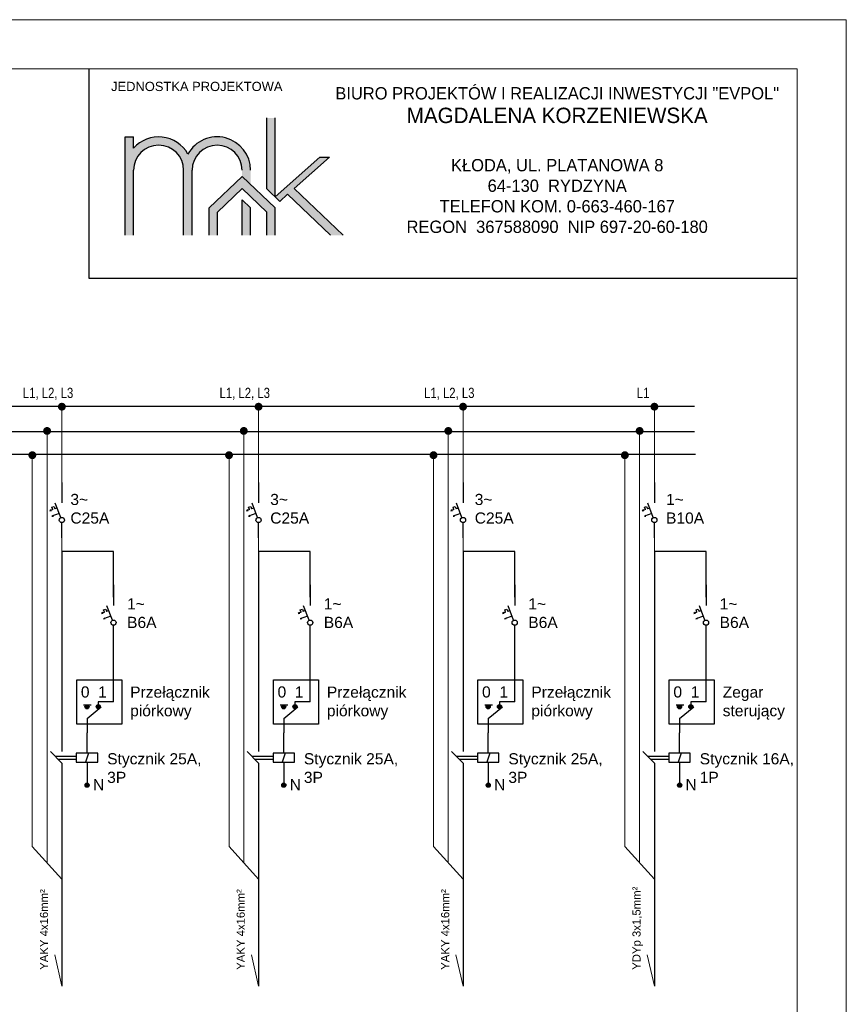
# Model space of a CAD drawing. Header units: millimetres. Extents: x 76855 to 99678, y -15103 to -11972.
# Tile 21 of 28: x 84103 to 85445, y -13571 to -11972. Entities that reach past the tile are written whole.
import ezdxf

# ---------------------------------------------------------------- set-up
doc = ezdxf.new("R2010")
doc.units = ezdxf.units.MM
doc.header["$LTSCALE"] = 100
doc.header["$MEASUREMENT"] = 0
doc.layers.add('! OPISY', color=4, linetype='Continuous')
doc.layers.add('Warstwa4', color=4, linetype='Continuous')
doc.layers.add('_To_TABEL_RYSUNK', color=7, linetype='Continuous', lineweight=25)
doc.layers.add('Wentyl', color=4, linetype='Continuous', lineweight=18)
doc.styles.add('8', font='txt.shx', dxfattribs={"height": 20})
doc.styles.add('CDMSTYLE', font='CDMSIMPL', dxfattribs={"width": 0.8, "bigfont": 'CDMBIGPL'})
doc.styles.add('styl3', font='txt.shx', dxfattribs={"height": 100})

# ---------------------------------------------------------------- blocks, each defined once
blk = doc.blocks.new('WI')
for p, q in [((43645, -14271), (43645, -14475)), ((43659, -14537), (43731, -14727)), ((43680, -14590), (43777, -14554)), ((43777, -14554), (43756, -14558)), ((43759, -14565), (43777, -14554)), ((43764, -14642), (43804, -14627)), ((43804, -14627), (43783, -14631)), ((43786, -14638), (43805, -14627)), ((43645, -15000), (43645, -14729)), ((43707, -14663), (43736, -14652)), ((43747, -14683), (43736, -14652)), ((43776, -14672), (43747, -14683)), ((43764, -14642), (43776, -14672))]:
    blk.add_line(p, q)
blk.add_circle((43645, -14505), 34)

msp = doc.modelspace()

# ---------------------------------------------------------------- hatches: boundary and pattern name
h = msp.add_hatch(color=256)
h.paths.add_polyline_path([(84274.364, -12322.137), (84274.364, -12162.334), (84288.022, -12162.334), (84288.022, -12180.606, -0.51719898), (84376.076, -12190.25, -0.77390695), (84477.788, -12216.605), (84477.788, -12239.656), (84464.13, -12226.584), (84464.13, -12216.605, 1), (84382.905, -12216.605), (84382.905, -12322.137), (84369.247, -12322.137), (84369.247, -12216.605, 1), (84288.022, -12216.605), (84288.022, -12322.137)])
h.paths.add_polyline_path([(84525.302, -12267.103), (84538.099, -12255.719), (84607.498, -12322.137), (84628.194, -12322.137), (84548.826, -12246.177), (84605.938, -12195.373), (84590.237, -12195.373), (84517.739, -12259.864)])
h.paths.add_polyline_path([(84504.08, -12131.658), (84504.08, -12246.792), (84517.739, -12259.864), (84517.739, -12131.658)])
h.paths.add_polyline_path([(84464.13, -12322.137), (84464.13, -12264.419), (84477.788, -12277.491), (84477.788, -12322.137)])
h = msp.add_hatch(color=256)
h.paths.add_polyline_path([(84274.364, -12322.137), (84274.364, -12162.334), (84288.022, -12162.334), (84288.022, -12180.606, -0.51719898), (84376.076, -12190.25, -0.77390695), (84477.788, -12216.605), (84477.788, -12239.656), (84464.13, -12226.584), (84464.13, -12216.605, 1), (84382.905, -12216.605), (84382.905, -12322.137), (84369.247, -12322.137), (84369.247, -12216.605, 1), (84288.022, -12216.605), (84288.022, -12322.137)])
h.paths.add_polyline_path([(84525.302, -12267.103), (84538.099, -12255.719), (84607.498, -12322.137), (84628.194, -12322.137), (84548.826, -12246.177), (84605.938, -12195.373), (84590.237, -12195.373), (84517.739, -12259.864)])
h.paths.add_polyline_path([(84504.08, -12131.658), (84504.08, -12246.792), (84517.739, -12259.864), (84517.739, -12131.658)])
h.paths.add_polyline_path([(84464.13, -12322.137), (84464.13, -12264.419), (84477.788, -12277.491), (84477.788, -12322.137)])
h = msp.add_hatch(color=256)
h.paths.add_polyline_path([(84274.364, -12322.137), (84274.364, -12162.334), (84288.022, -12162.334), (84288.022, -12180.606, -0.51719898), (84376.076, -12190.25, -0.77390695), (84477.788, -12216.605), (84477.788, -12239.656), (84464.13, -12226.584), (84464.13, -12216.605, 1), (84382.905, -12216.605), (84382.905, -12322.137), (84369.247, -12322.137), (84369.247, -12216.605, 1), (84288.022, -12216.605), (84288.022, -12322.137)])
h.paths.add_polyline_path([(84525.302, -12267.103), (84538.099, -12255.719), (84607.498, -12322.137), (84628.194, -12322.137), (84548.826, -12246.177), (84605.938, -12195.373), (84590.237, -12195.373), (84517.739, -12259.864)])
h.paths.add_polyline_path([(84504.08, -12131.658), (84504.08, -12246.792), (84517.739, -12259.864), (84517.739, -12131.658)])
h.paths.add_polyline_path([(84464.13, -12322.137), (84464.13, -12264.419), (84477.788, -12277.491), (84477.788, -12322.137)])
h = msp.add_hatch(color=256)
h.paths.add_polyline_path([(84274.364, -12322.137), (84274.364, -12162.334), (84288.022, -12162.334), (84288.022, -12180.606, -0.51719898), (84376.076, -12190.25, -0.77390695), (84477.788, -12216.605), (84477.788, -12239.656), (84464.13, -12226.584), (84464.13, -12216.605, 1), (84382.905, -12216.605), (84382.905, -12322.137), (84369.247, -12322.137), (84369.247, -12216.605, 1), (84288.022, -12216.605), (84288.022, -12322.137)])
h.paths.add_polyline_path([(84525.302, -12267.103), (84538.099, -12255.719), (84607.498, -12322.137), (84628.194, -12322.137), (84548.826, -12246.177), (84605.938, -12195.373), (84590.237, -12195.373), (84517.739, -12259.864)])
h.paths.add_polyline_path([(84504.08, -12131.658), (84504.08, -12246.792), (84517.739, -12259.864), (84517.739, -12131.658)])
h.paths.add_polyline_path([(84464.13, -12322.137), (84464.13, -12264.419), (84477.788, -12277.491), (84477.788, -12322.137)])
msp.add_hatch(color=132).paths.add_polyline_path([(84410.52, -12322.137), (84410.52, -12277.891), (84464.13, -12226.584), (84477.788, -12239.656), (84517.739, -12277.891), (84517.739, -12322.137), (84504.08, -12322.137), (84504.08, -12284.627), (84464.13, -12246.392), (84424.179, -12284.627), (84424.179, -12322.137)])
msp.add_hatch(color=132).paths.add_polyline_path([(84410.52, -12322.137), (84410.52, -12277.891), (84464.13, -12226.584), (84477.788, -12239.656), (84517.739, -12277.891), (84517.739, -12322.137), (84504.08, -12322.137), (84504.08, -12284.627), (84464.13, -12246.392), (84424.179, -12284.627), (84424.179, -12322.137)])
msp.add_hatch(color=132).paths.add_polyline_path([(84410.52, -12322.137), (84410.52, -12277.891), (84464.13, -12226.584), (84477.788, -12239.656), (84517.739, -12277.891), (84517.739, -12322.137), (84504.08, -12322.137), (84504.08, -12284.627), (84464.13, -12246.392), (84424.179, -12284.627), (84424.179, -12322.137)])
msp.add_hatch(color=132).paths.add_polyline_path([(84410.52, -12322.137), (84410.52, -12277.891), (84464.13, -12226.584), (84477.788, -12239.656), (84517.739, -12277.891), (84517.739, -12322.137), (84504.08, -12322.137), (84504.08, -12284.627), (84464.13, -12246.392), (84424.179, -12284.627), (84424.179, -12322.137)])
at = {"layer": '_To_TABEL_RYSUNK', "linetype": 'ByBlock', "lineweight": -3}
h = msp.add_hatch(color=256, dxfattribs=at)
edge = h.paths.add_edge_path()
edge.add_arc((84171.517, -12600.497), 6.458, -180, 180, ccw=False)
h = msp.add_hatch(color=256, dxfattribs=at)
edge = h.paths.add_edge_path()
edge.add_arc((84490.873, -12600.497), 6.458, -180, 180, ccw=False)
h = msp.add_hatch(color=256, dxfattribs=at)
edge = h.paths.add_edge_path()
edge.add_arc((84822.899, -12600.497), 6.458, -180, 180, ccw=False)
h = msp.add_hatch(color=256, dxfattribs=at)
edge = h.paths.add_edge_path()
edge.add_arc((85133.562, -12600.497), 6.458, -180, 180, ccw=False)
h = msp.add_hatch(color=256, dxfattribs=at)
edge = h.paths.add_edge_path()
edge.add_arc((84147.525, -12639.864), 6.458, -180, 180, ccw=False)
h = msp.add_hatch(color=256, dxfattribs=at)
edge = h.paths.add_edge_path()
edge.add_arc((84466.882, -12639.864), 6.458, -180, 180, ccw=False)
h = msp.add_hatch(color=256, dxfattribs=at)
edge = h.paths.add_edge_path()
edge.add_arc((84798.908, -12639.864), 6.458, -180, 180, ccw=False)
h = msp.add_hatch(color=256, dxfattribs=at)
edge = h.paths.add_edge_path()
edge.add_arc((85109.571, -12639.864), 6.458, -180, 180, ccw=False)
h = msp.add_hatch(color=256, dxfattribs=at)
edge = h.paths.add_edge_path()
edge.add_arc((84123.534, -12679.233), 6.458, -180, 180, ccw=False)
h = msp.add_hatch(color=256, dxfattribs=at)
edge = h.paths.add_edge_path()
edge.add_arc((84442.891, -12679.233), 6.458, -180, 180, ccw=False)
h = msp.add_hatch(color=256, dxfattribs=at)
edge = h.paths.add_edge_path()
edge.add_arc((84774.917, -12679.233), 6.458, -180, 180, ccw=False)
h = msp.add_hatch(color=256, dxfattribs=at)
edge = h.paths.add_edge_path()
edge.add_arc((85085.58, -12679.233), 6.458, -180, 180, ccw=False)
at = {"layer": '_To_TABEL_RYSUNK'}
h = msp.add_hatch(color=256, dxfattribs=at)
h.set_gradient(color2=(0, 0, 0), one_color=1)
h.paths.add_polyline_path([(84215.621, -13087.948, 1), (84208.955, -13087.948, 1)])
h = msp.add_hatch(color=256, dxfattribs=at)
h.set_gradient(color2=(0, 0, 0), one_color=1)
h.paths.add_polyline_path([(84215.664, -13087.753, 1), (84208.998, -13087.753, 1)])
h = msp.add_hatch(color=256, dxfattribs=at)
h.set_gradient(color2=(0, 0, 0), one_color=1)
h.paths.add_polyline_path([(84233.877, -13087.827, 1), (84227.212, -13087.827, 1)])
h = msp.add_hatch(color=256, dxfattribs=at)
h.set_gradient(color2=(0, 0, 0), one_color=1)
h.paths.add_polyline_path([(84233.92, -13087.633, 1), (84227.254, -13087.633, 1)])
h = msp.add_hatch(color=256, dxfattribs=at)
h.set_gradient(color2=(0, 0, 0), one_color=1)
h.paths.add_polyline_path([(84534.978, -13087.948, 1), (84528.312, -13087.948, 1)])
h = msp.add_hatch(color=256, dxfattribs=at)
h.set_gradient(color2=(0, 0, 0), one_color=1)
h.paths.add_polyline_path([(84535.02, -13087.753, 1), (84528.355, -13087.753, 1)])
h = msp.add_hatch(color=256, dxfattribs=at)
h.set_gradient(color2=(0, 0, 0), one_color=1)
h.paths.add_polyline_path([(84553.234, -13087.827, 1), (84546.568, -13087.827, 1)])
h = msp.add_hatch(color=256, dxfattribs=at)
h.set_gradient(color2=(0, 0, 0), one_color=1)
h.paths.add_polyline_path([(84553.277, -13087.633, 1), (84546.611, -13087.633, 1)])
h = msp.add_hatch(color=256, dxfattribs=at)
h.set_gradient(color2=(0, 0, 0), one_color=1)
h.paths.add_polyline_path([(84867.003, -13087.948, 1), (84860.337, -13087.948, 1)])
h = msp.add_hatch(color=256, dxfattribs=at)
h.set_gradient(color2=(0, 0, 0), one_color=1)
h.paths.add_polyline_path([(84867.046, -13087.753, 1), (84860.38, -13087.753, 1)])
h = msp.add_hatch(color=256, dxfattribs=at)
h.set_gradient(color2=(0, 0, 0), one_color=1)
h.paths.add_polyline_path([(84885.259, -13087.827, 1), (84878.594, -13087.827, 1)])
h = msp.add_hatch(color=256, dxfattribs=at)
h.set_gradient(color2=(0, 0, 0), one_color=1)
h.paths.add_polyline_path([(84885.302, -13087.633, 1), (84878.637, -13087.633, 1)])
h = msp.add_hatch(color=256, dxfattribs=at)
h.set_gradient(color2=(0, 0, 0), one_color=1)
h.paths.add_polyline_path([(85177.666, -13087.948, 1), (85171, -13087.948, 1)])
h = msp.add_hatch(color=256, dxfattribs=at)
h.set_gradient(color2=(0, 0, 0), one_color=1)
h.paths.add_polyline_path([(85177.709, -13087.753, 1), (85171.043, -13087.753, 1)])
h = msp.add_hatch(color=256, dxfattribs=at)
h.set_gradient(color2=(0, 0, 0), one_color=1)
h.paths.add_polyline_path([(85195.922, -13087.827, 1), (85189.257, -13087.827, 1)])
h = msp.add_hatch(color=256, dxfattribs=at)
h.set_gradient(color2=(0, 0, 0), one_color=1)
h.paths.add_polyline_path([(85195.965, -13087.633, 1), (85189.3, -13087.633, 1)])
h = msp.add_hatch(color=256, dxfattribs=at)
h.set_gradient(color2=(0, 0, 0), one_color=1)
h.paths.add_polyline_path([(84215.726, -13215.126, 1), (84209.061, -13215.126, 1)])
h = msp.add_hatch(color=256, dxfattribs=at)
h.set_gradient(color2=(0, 0, 0), one_color=1)
h.paths.add_polyline_path([(84215.769, -13214.932, 1), (84209.103, -13214.932, 1)])
h = msp.add_hatch(color=256, dxfattribs=at)
h.set_gradient(color2=(0, 0, 0), one_color=1)
h.paths.add_polyline_path([(84535.083, -13215.126, 1), (84528.417, -13215.126, 1)])
h = msp.add_hatch(color=256, dxfattribs=at)
h.set_gradient(color2=(0, 0, 0), one_color=1)
h.paths.add_polyline_path([(84535.126, -13214.932, 1), (84528.46, -13214.932, 1)])
h = msp.add_hatch(color=256, dxfattribs=at)
h.set_gradient(color2=(0, 0, 0), one_color=1)
h.paths.add_polyline_path([(84867.109, -13215.126, 1), (84860.443, -13215.126, 1)])
h = msp.add_hatch(color=256, dxfattribs=at)
h.set_gradient(color2=(0, 0, 0), one_color=1)
h.paths.add_polyline_path([(84867.151, -13214.932, 1), (84860.486, -13214.932, 1)])
h = msp.add_hatch(color=256, dxfattribs=at)
h.set_gradient(color2=(0, 0, 0), one_color=1)
h.paths.add_polyline_path([(85177.771, -13215.126, 1), (85171.106, -13215.126, 1)])
h = msp.add_hatch(color=256, dxfattribs=at)
h.set_gradient(color2=(0, 0, 0), one_color=1)
h.paths.add_polyline_path([(85177.814, -13214.932, 1), (85171.149, -13214.932, 1)])

# ---------------------------------------------------------------- linework, layer by layer
for p, q in [((84504.08, -12246.792), (84504.08, -12131.658)), ((84504.08, -12246.792), (84504.08, -12131.658)), ((84504.08, -12246.792), (84504.08, -12131.658)), ((84504.08, -12246.792), (84504.08, -12131.658)), ((84517.739, -12259.864), (84517.739, -12131.658)), ((84517.739, -12259.864), (84517.739, -12131.658)), ((84517.739, -12259.864), (84517.739, -12131.658)), ((84517.739, -12259.864), (84517.739, -12131.658)), ((84274.364, -12322.137), (84274.364, -12162.334)), ((84274.364, -12162.334), (84288.022, -12162.334)), ((84274.364, -12322.137), (84274.364, -12162.334)), ((84274.364, -12162.334), (84288.022, -12162.334)), ((84274.364, -12162.334), (84288.022, -12162.334)), ((84274.364, -12322.137), (84274.364, -12162.334)), ((84274.364, -12162.334), (84288.022, -12162.334)), ((84274.364, -12322.137), (84274.364, -12162.334)), ((84288.022, -12180.606), (84288.022, -12162.334)), ((84288.022, -12180.606), (84288.022, -12162.334)), ((84288.022, -12180.606), (84288.022, -12162.334)), ((84288.022, -12180.606), (84288.022, -12162.334)), ((84517.739, -12259.864), (84590.237, -12195.373)), ((84517.739, -12259.864), (84590.237, -12195.373)), ((84517.739, -12259.864), (84590.237, -12195.373)), ((84517.739, -12259.864), (84590.237, -12195.373)), ((84548.826, -12246.177), (84605.938, -12195.373)), ((84548.826, -12246.177), (84605.938, -12195.373)), ((84548.826, -12246.177), (84605.938, -12195.373)), ((84548.826, -12246.177), (84605.938, -12195.373)), ((84590.237, -12195.373), (84605.938, -12195.373)), ((84590.237, -12195.373), (84605.938, -12195.373)), ((84590.237, -12195.373), (84605.938, -12195.373)), ((84590.237, -12195.373), (84605.938, -12195.373)), ((84288.022, -12322.137), (84288.022, -12216.605)), ((84288.022, -12322.137), (84288.022, -12216.605)), ((84288.022, -12322.137), (84288.022, -12216.605)), ((84288.022, -12322.137), (84288.022, -12216.605)), ((84369.247, -12322.137), (84369.247, -12216.605)), ((84369.247, -12322.137), (84369.247, -12216.605)), ((84369.247, -12322.137), (84369.247, -12216.605)), ((84369.247, -12322.137), (84369.247, -12216.605)), ((84382.905, -12322.137), (84382.905, -12216.605)), ((84382.905, -12322.137), (84382.905, -12216.605)), ((84382.905, -12322.137), (84382.905, -12216.605)), ((84382.905, -12322.137), (84382.905, -12216.605)), ((84504.08, -12246.792), (84525.302, -12267.103)), ((84504.08, -12246.792), (84525.302, -12267.103)), ((84504.08, -12246.792), (84525.302, -12267.103)), ((84504.08, -12246.792), (84525.302, -12267.103)), ((84525.302, -12267.103), (84538.099, -12255.719)), ((84525.302, -12267.103), (84538.099, -12255.719)), ((84525.302, -12267.103), (84538.099, -12255.719)), ((84525.302, -12267.103), (84538.099, -12255.719)), ((84538.099, -12255.719), (84607.498, -12322.137)), ((84538.099, -12255.719), (84607.498, -12322.137)), ((84538.099, -12255.719), (84607.498, -12322.137)), ((84538.099, -12255.719), (84607.498, -12322.137)), ((84548.826, -12246.177), (84628.194, -12322.137)), ((84548.826, -12246.177), (84628.194, -12322.137)), ((84548.826, -12246.177), (84628.194, -12322.137)), ((84548.826, -12246.177), (84628.194, -12322.137)), ((84464.13, -12322.137), (84464.13, -12264.419)), ((84464.13, -12264.419), (84477.788, -12277.491)), ((84464.13, -12322.137), (84464.13, -12264.419)), ((84464.13, -12264.419), (84477.788, -12277.491)), ((84464.13, -12264.419), (84477.788, -12277.491)), ((84464.13, -12322.137), (84464.13, -12264.419)), ((84464.13, -12264.419), (84477.788, -12277.491)), ((84464.13, -12322.137), (84464.13, -12264.419)), ((84477.788, -12322.137), (84477.788, -12277.491)), ((84477.788, -12322.137), (84477.788, -12277.491)), ((84477.788, -12322.137), (84477.788, -12277.491)), ((84477.788, -12322.137), (84477.788, -12277.491))]:
    msp.add_line(p, q)
at = {"color": 132}
for p, q in [((84464.13, -12226.584), (84410.52, -12277.891)), ((84464.13, -12226.584), (84410.52, -12277.891)), ((84464.13, -12226.584), (84410.52, -12277.891)), ((84464.13, -12226.584), (84410.52, -12277.891)), ((84464.13, -12226.584), (84517.739, -12277.891)), ((84464.13, -12226.584), (84517.739, -12277.891)), ((84464.13, -12226.584), (84517.739, -12277.891)), ((84464.13, -12226.584), (84517.739, -12277.891)), ((84464.13, -12246.392), (84424.179, -12284.627)), ((84464.13, -12246.392), (84424.179, -12284.627)), ((84464.13, -12246.392), (84424.179, -12284.627)), ((84464.13, -12246.392), (84424.179, -12284.627)), ((84464.13, -12246.392), (84504.08, -12284.627)), ((84464.13, -12246.392), (84504.08, -12284.627)), ((84464.13, -12246.392), (84504.08, -12284.627)), ((84464.13, -12246.392), (84504.08, -12284.627)), ((84410.52, -12322.137), (84410.52, -12277.891)), ((84410.52, -12322.137), (84410.52, -12277.891)), ((84410.52, -12322.137), (84410.52, -12277.891)), ((84410.52, -12322.137), (84410.52, -12277.891)), ((84424.179, -12322.137), (84424.179, -12284.627)), ((84424.179, -12322.137), (84424.179, -12284.627)), ((84424.179, -12322.137), (84424.179, -12284.627)), ((84424.179, -12322.137), (84424.179, -12284.627)), ((84504.08, -12322.137), (84504.08, -12284.627)), ((84504.08, -12322.137), (84504.08, -12284.627)), ((84504.08, -12322.137), (84504.08, -12284.627)), ((84504.08, -12322.137), (84504.08, -12284.627)), ((84517.739, -12322.137), (84517.739, -12277.891)), ((84517.739, -12322.137), (84517.739, -12277.891)), ((84517.739, -12322.137), (84517.739, -12277.891)), ((84517.739, -12322.137), (84517.739, -12277.891))]:
    msp.add_line(p, q, dxfattribs=at)
at = {"linetype": 'ByBlock'}
for p, q in [((84255.352, -12835.72), (84171.489, -12835.72)), ((84255.352, -12909.605), (84255.352, -12835.72)), ((84574.709, -12835.72), (84490.846, -12835.72)), ((84574.709, -12909.605), (84574.709, -12835.72)), ((84906.734, -12835.72), (84822.872, -12835.72)), ((84906.734, -12909.605), (84906.734, -12835.72)), ((85217.397, -12835.72), (85133.535, -12835.72)), ((85217.397, -12909.605), (85217.397, -12835.72)), ((84255.352, -13079.495), (84255.352, -12980.005)), ((84574.709, -13079.495), (84574.709, -12980.005)), ((84906.734, -13079.495), (84906.734, -12980.005)), ((85217.397, -13079.495), (85217.397, -12980.005)), ((84171.489, -13231.397), (84171.489, -13541.078)), ((84490.846, -13231.397), (84490.846, -13541.078)), ((84822.872, -13231.397), (84822.872, -13541.078)), ((85133.535, -13231.397), (85133.535, -13541.078)), ((84171.489, -13367.845), (84123.507, -13314.506)), ((84490.846, -13367.845), (84442.864, -13314.506)), ((84822.872, -13367.845), (84774.89, -13314.506)), ((85133.535, -13367.845), (85085.552, -13314.506))]:
    msp.add_line(p, q, dxfattribs=at)
for points in [[(84195.675, -13043.919), (84268.624, -13043.919), (84268.624, -13115.864), (84195.675, -13115.864)], [(84515.032, -13043.919), (84587.981, -13043.919), (84587.981, -13115.864), (84515.032, -13115.864)], [(84847.058, -13043.919), (84920.006, -13043.919), (84920.006, -13115.864), (84847.058, -13115.864)], [(85157.72, -13043.919), (85230.669, -13043.919), (85230.669, -13115.864), (85157.72, -13115.864)]]:
    msp.add_lwpolyline(points, close=True, dxfattribs=at)
for centre, radius, start, end in [((84328.634, -12216.605), 54.271, 29.053853, 138.445689), ((84328.634, -12216.605), 54.271, 29.053853, 138.445689), ((84328.634, -12216.605), 54.271, 29.053853, 138.445689), ((84328.634, -12216.605), 54.271, 29.053853, 138.445689), ((84423.517, -12216.605), 54.271, 0, 150.946147), ((84423.517, -12216.605), 54.271, 0, 150.946147), ((84423.517, -12216.605), 54.271, 0, 150.946147), ((84423.517, -12216.605), 54.271, 0, 150.946147), ((84328.634, -12216.605), 40.612, 0, 180), ((84328.634, -12216.605), 40.612, 0, 180), ((84328.634, -12216.605), 40.612, 0, 180), ((84328.634, -12216.605), 40.612, 0, 180), ((84423.517, -12216.605), 40.612, 0, 180), ((84423.517, -12216.605), 40.612, 0, 180), ((84423.517, -12216.605), 40.612, 0, 180), ((84423.517, -12216.605), 40.612, 0, 180)]:
    msp.add_arc(centre, radius, start, end)
at = {"layer": '_To_TABEL_RYSUNK', "linetype": 'ByBlock', "lineweight": 30}
for p, q in [((81482.803, -12599.724), (85198.841, -12599.718)), ((81482.803, -12640.591), (85198.841, -12640.583)), ((85200.371, -12678.112), (81482.26, -12678.12))]:
    msp.add_line(p, q, dxfattribs=at)
at = {"layer": '_To_TABEL_RYSUNK', "linetype": 'ByBlock', "lineweight": 15}
for p, q in [((84171.492, -12601.042), (84171.491, -12723.375)), ((84490.849, -12601.042), (84490.848, -12723.375)), ((84822.875, -12601.042), (84822.873, -12723.375)), ((85133.538, -12601.042), (85133.536, -12723.375)), ((84147.498, -13341.176), (84147.498, -12640.029)), ((84466.855, -13341.176), (84466.855, -12640.029)), ((84798.881, -13341.176), (84798.881, -12640.029)), ((85109.544, -13341.176), (85109.544, -12640.029)), ((84123.507, -12679.429), (84123.507, -13314.506)), ((84442.864, -12679.429), (84442.864, -13314.506)), ((84774.89, -12679.429), (84774.89, -13314.506)), ((85085.552, -12679.429), (85085.552, -13314.506)), ((84171.49, -12813.442), (84171.489, -12835.72)), ((84490.847, -12813.442), (84490.846, -12835.72)), ((84822.872, -12813.442), (84822.872, -12835.72)), ((85133.535, -12813.442), (85133.535, -12835.72)), ((84159.936, -13490.304), (84171.489, -13541.078)), ((84479.293, -13490.304), (84490.846, -13541.078)), ((84811.319, -13490.304), (84822.872, -13541.078)), ((85121.981, -13490.304), (85133.535, -13541.078))]:
    msp.add_line(p, q, dxfattribs=at)
at = {"layer": '_To_TABEL_RYSUNK'}
for p, q in [((84171.489, -12835.72), (84171.489, -13160.162)), ((84490.846, -12835.72), (84490.846, -13160.162)), ((84822.872, -12835.72), (84822.872, -13160.162)), ((85133.535, -12835.72), (85133.535, -13160.162)), ((84206.74, -13084.462), (84219.158, -13084.462)), ((84212.331, -13106.967), (84235.433, -13088.045)), ((84255.352, -13079.495), (84230.515, -13079.495)), ((84230.515, -13079.495), (84230.515, -13084.462)), ((84526.097, -13084.462), (84538.515, -13084.462)), ((84531.688, -13106.967), (84554.79, -13088.045)), ((84574.709, -13079.495), (84549.872, -13079.495)), ((84549.872, -13079.495), (84549.872, -13084.462)), ((84858.122, -13084.462), (84870.541, -13084.462)), ((84863.713, -13106.967), (84886.815, -13088.045)), ((84906.734, -13079.495), (84881.897, -13079.495)), ((84881.897, -13079.495), (84881.897, -13084.462)), ((85168.785, -13084.462), (85181.203, -13084.462)), ((85174.376, -13106.967), (85197.478, -13088.045)), ((85217.397, -13079.495), (85192.56, -13079.495)), ((85192.56, -13079.495), (85192.56, -13084.462)), ((84212.331, -13106.967), (84212.331, -13129.987)), ((84531.688, -13106.967), (84531.688, -13129.987)), ((84863.713, -13106.967), (84863.713, -13129.987)), ((85174.376, -13106.967), (85174.376, -13129.987)), ((84212.331, -13163.035), (84212.331, -13129.987)), ((84531.688, -13163.035), (84531.688, -13129.987)), ((84863.713, -13163.035), (84863.713, -13129.987)), ((85174.376, -13163.035), (85174.376, -13129.987)), ((84171.489, -13179.35), (84152.814, -13160.162)), ((84160.444, -13168.002), (84194.945, -13168.002)), ((84229.717, -13163.035), (84194.945, -13163.035)), ((84194.945, -13163.035), (84194.945, -13168.002)), ((84194.945, -13168.002), (84194.945, -13172.827)), ((84214.815, -13163.035), (84209.847, -13177.795)), ((84229.717, -13163.035), (84214.815, -13163.035)), ((84229.717, -13168.002), (84229.717, -13163.035)), ((84229.717, -13177.795), (84229.717, -13168.002)), ((84490.846, -13179.35), (84472.171, -13160.162)), ((84479.801, -13168.002), (84514.302, -13168.002)), ((84549.074, -13163.035), (84514.302, -13163.035)), ((84514.302, -13163.035), (84514.302, -13168.002)), ((84514.302, -13168.002), (84514.302, -13172.827)), ((84534.171, -13163.035), (84529.204, -13177.795)), ((84549.074, -13163.035), (84534.171, -13163.035)), ((84549.074, -13168.002), (84549.074, -13163.035)), ((84549.074, -13177.795), (84549.074, -13168.002)), ((84822.872, -13179.35), (84804.196, -13160.162)), ((84811.827, -13168.002), (84846.327, -13168.002)), ((84881.099, -13163.035), (84846.327, -13163.035)), ((84846.327, -13163.035), (84846.327, -13168.002)), ((84846.327, -13168.002), (84846.327, -13172.827)), ((84866.197, -13163.035), (84861.229, -13177.795)), ((84881.099, -13163.035), (84866.197, -13163.035)), ((84881.099, -13168.002), (84881.099, -13163.035)), ((84881.099, -13177.795), (84881.099, -13168.002)), ((85133.535, -13179.35), (85114.859, -13160.162)), ((85122.489, -13168.002), (85156.99, -13168.002)), ((85191.762, -13163.035), (85156.99, -13163.035)), ((85156.99, -13163.035), (85156.99, -13168.002)), ((85156.99, -13168.002), (85156.99, -13172.827)), ((85176.86, -13163.035), (85171.892, -13177.795)), ((85191.762, -13163.035), (85176.86, -13163.035)), ((85191.762, -13168.002), (85191.762, -13163.035)), ((85191.762, -13177.795), (85191.762, -13168.002)), ((84165.14, -13172.827), (84194.945, -13172.827)), ((84171.489, -13179.35), (84171.489, -13231.397)), ((84194.945, -13172.827), (84194.945, -13177.795)), ((84194.945, -13177.795), (84229.717, -13177.795)), ((84194.945, -13177.795), (84209.847, -13177.795)), ((84209.847, -13177.795), (84212.331, -13177.795)), ((84212.331, -13177.795), (84212.331, -13215.653)), ((84484.497, -13172.827), (84514.302, -13172.827)), ((84490.846, -13179.35), (84490.846, -13231.397)), ((84514.302, -13172.827), (84514.302, -13177.795)), ((84514.302, -13177.795), (84549.074, -13177.795)), ((84514.302, -13177.795), (84529.204, -13177.795)), ((84529.204, -13177.795), (84531.688, -13177.795)), ((84531.688, -13177.795), (84531.688, -13215.653)), ((84816.523, -13172.827), (84846.327, -13172.827)), ((84822.872, -13179.35), (84822.872, -13231.397)), ((84846.327, -13172.827), (84846.327, -13177.795)), ((84846.327, -13177.795), (84881.099, -13177.795)), ((84846.327, -13177.795), (84861.229, -13177.795)), ((84861.229, -13177.795), (84863.713, -13177.795)), ((84863.713, -13177.795), (84863.713, -13215.653)), ((85127.185, -13172.827), (85156.99, -13172.827)), ((85133.535, -13179.35), (85133.535, -13231.397)), ((85156.99, -13172.827), (85156.99, -13177.795)), ((85156.99, -13177.795), (85191.762, -13177.795)), ((85156.99, -13177.795), (85171.892, -13177.795)), ((85171.892, -13177.795), (85174.376, -13177.795)), ((85174.376, -13177.795), (85174.376, -13215.653))]:
    msp.add_line(p, q, dxfattribs=at)
for centre in [(84212.331, -13087.753), (84230.587, -13087.633), (84531.688, -13087.753), (84549.944, -13087.633), (84863.713, -13087.753), (84881.969, -13087.633), (85174.376, -13087.753), (85192.632, -13087.633), (84212.393, -13215.126), (84212.436, -13214.932), (84531.75, -13215.126), (84531.793, -13214.932), (84863.776, -13215.126), (84863.819, -13214.932), (85174.439, -13215.126), (85174.481, -13214.932)]:
    msp.add_circle(centre, 3.333, dxfattribs=at)
at = {"layer": 'Warstwa4'}
for p, q in [((84215.122, -12052.069), (84215.122, -12392.069)), ((84215.122, -12052.069), (84215.122, -12392.069)), ((84215.122, -12052.069), (84215.122, -12392.069)), ((84215.122, -12052.069), (84215.122, -12392.069)), ((84215.122, -12392.069), (85365.122, -12392.069)), ((84215.122, -12392.069), (85365.122, -12392.069)), ((84215.122, -12392.069), (85365.122, -12392.069)), ((84215.122, -12392.069), (85365.122, -12392.069)), ((84215.122, -12392.069), (85365.122, -12392.069)), ((84215.122, -12392.069), (85365.122, -12392.069))]:
    msp.add_line(p, q, dxfattribs=at)
at = {"layer": 'Wentyl'}
msp.add_line((85445.122, -14942.176), (85445.122, -11972.176), dxfattribs=at)
for points in [[(81245.122, -14942.176), (85445.122, -14942.176), (85445.122, -11972.176), (81245.122, -11972.176)], [(81475.122, -12052.176), (85365.122, -12052.176), (85365.122, -14862.176), (81475.122, -14862.176)]]:
    msp.add_lwpolyline(points, close=True, dxfattribs=at)

# ---------------------------------------------------------------- block references
at = {"layer": '_To_TABEL_RYSUNK', "xscale": 0.123449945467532, "yscale": 0.123449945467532, "zscale": 0.123449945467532, "rotation": 180}
for p in [(89559.436, -14575.162), (89878.793, -14575.162), (90210.818, -14575.162), (90521.481, -14575.162), (89643.298, -14741.726), (89962.655, -14741.726), (90294.681, -14741.726), (90605.343, -14741.726)]:
    msp.add_blockref('WI', p, dxfattribs=at)

# ---------------------------------------------------------------- texts
at = {"layer": '! OPISY', "insert": (84251.439, -12073.034), "char_height": 15, "width": 470.4602, "attachment_point": 1, "style": 'styl3'}
msp.add_mtext('{\\fArial CE|b0|i0|c238|p34;JEDNOSTKA PROJEKTOWA}', dxfattribs=at)
msp.add_mtext('{\\fArial CE|b0|i0|c238|p34;JEDNOSTKA PROJEKTOWA}', dxfattribs=at)
msp.add_mtext('{\\fArial CE|b0|i0|c238|p34;JEDNOSTKA PROJEKTOWA}', dxfattribs=at)
msp.add_mtext('{\\fArial CE|b0|i0|c238|p34;JEDNOSTKA PROJEKTOWA}', dxfattribs=at)
at = {"layer": '! OPISY', "insert": (84477.247, -12081.688), "char_height": 25, "width": 996.9537, "attachment_point": 1}
msp.add_mtext('\\pxqc;{\\fEras Light ITC|b0|i0|c0|p34;\\H0.8x;BIURO PROJEKTÓW I REALIZACJI INWESTYCJI "EVPOL"\\P\\fEras Medium ITC|b0|i0|c0|p34;\\H1.25x;MAGDALENA KORZENIEWSKA\\P\\fEras Light ITC|b1|i0|c0|p34;\\P\\fEras Light ITC|b0|i0|c0|p34;\\H0.8x;KŁODA, UL. PLATANOWA 8\\P64-130  RYDZYNA\\PTELEFON KOM. 0-663-460-167\\PREGON  367588090  NIP 697-20-60-180}', dxfattribs=at)
msp.add_mtext('\\pxqc;{\\fEras Light ITC|b0|i0|c0|p34;\\H0.8x;BIURO PROJEKTÓW I REALIZACJI INWESTYCJI "EVPOL"\\P\\fEras Medium ITC|b0|i0|c0|p34;\\H1.25x;MAGDALENA KORZENIEWSKA\\P\\fEras Light ITC|b1|i0|c0|p34;\\P\\fEras Light ITC|b0|i0|c0|p34;\\H0.8x;KŁODA, UL. PLATANOWA 8\\P64-130  RYDZYNA\\PTELEFON KOM. 0-663-460-167\\PREGON  367588090  NIP 697-20-60-180}', dxfattribs=at)
msp.add_mtext('\\pxqc;{\\fEras Light ITC|b0|i0|c0|p34;\\H0.8x;BIURO PROJEKTÓW I REALIZACJI INWESTYCJI "EVPOL"\\P\\fEras Medium ITC|b0|i0|c0|p34;\\H1.25x;MAGDALENA KORZENIEWSKA\\P\\fEras Light ITC|b1|i0|c0|p34;\\P\\fEras Light ITC|b0|i0|c0|p34;\\H0.8x;KŁODA, UL. PLATANOWA 8\\P64-130  RYDZYNA\\PTELEFON KOM. 0-663-460-167\\PREGON  367588090  NIP 697-20-60-180}', dxfattribs=at)
msp.add_mtext('\\pxqc;{\\fEras Light ITC|b0|i0|c0|p34;\\H0.8x;BIURO PROJEKTÓW I REALIZACJI INWESTYCJI "EVPOL"\\P\\fEras Medium ITC|b0|i0|c0|p34;\\H1.25x;MAGDALENA KORZENIEWSKA\\P\\fEras Light ITC|b1|i0|c0|p34;\\P\\fEras Light ITC|b0|i0|c0|p34;\\H0.8x;KŁODA, UL. PLATANOWA 8\\P64-130  RYDZYNA\\PTELEFON KOM. 0-663-460-167\\PREGON  367588090  NIP 697-20-60-180}', dxfattribs=at)
at = {"layer": '_To_TABEL_RYSUNK', "linetype": 'ByBlock', "lineweight": 25, "char_height": 16.47458, "width": 119.91135, "attachment_point": 1, "style": 'CDMSTYLE'}
for s, insert in [('{\\fArial|b0|i0|c238|p34;\\C256;L1, L2, L3}', (84108.135, -12569.849)), ('{\\fArial|b0|i0|c238|p34;\\C256;L1, L2, L3}', (84427.491, -12569.849)), ('{\\fArial|b0|i0|c238|p34;\\C256;L1, L2, L3}', (84759.517, -12569.849)), ('{\\fArial|b0|i0|c238|p34;L1}', (85105.004, -12569.849))]:
    msp.add_mtext(s, dxfattribs=dict(at, insert=insert))
at = {"layer": '_To_TABEL_RYSUNK', "char_height": 18.09562, "attachment_point": 1}
for s, insert, width in [('{\\fArial|b0|i0|c238|p34;3~\\PC25A}', (84185.338, -12742.044), 185.21042), ('{\\fArial|b0|i0|c238|p34;3~\\PC25A}', (84509.792, -12742.044), 185.21042), ('{\\fArial|b0|i0|c238|p34;3~\\PC25A}', (84841.818, -12742.044), 185.21042), ('{\\fArial|b0|i0|c238|p34;1~\\PB10A}', (85152.481, -12742.044), 185.21042), ('{\\fArial|b0|i0|c238|p34;1~\\PB6A}', (84277.408, -12911.522), 185.21042), ('{\\fArial|b0|i0|c238|p34;1~\\PB6A}', (84596.764, -12911.522), 185.21042), ('{\\fArial|b0|i0|c238|p34;1~\\PB6A}', (84928.79, -12911.522), 185.21042), ('{\\fArial|b0|i0|c238|p34;1~\\PB6A}', (85239.453, -12911.522), 185.21042), ('{\\fArial|b0|i0|c238|p34;0  1}', (84202.323, -13054.594), 78.55264), ('{\\fArial|b0|i0|c238|p34;Przełącznik piórkowy}', (84282.377, -13054.828), 164.22526), ('{\\fArial|b0|i0|c238|p34;0  1}', (84521.68, -13054.594), 78.55264), ('{\\fArial|b0|i0|c238|p34;Przełącznik piórkowy}', (84601.734, -13054.828), 164.22526), ('{\\fArial|b0|i0|c238|p34;0  1}', (84853.706, -13054.594), 78.55264), ('{\\fArial|b0|i0|c238|p34;Przełącznik piórkowy}', (84933.759, -13054.828), 164.22526), ('{\\fArial|b0|i0|c238|p34;0  1}', (85164.368, -13054.594), 78.55264), ('{\\fArial|b0|i0|c238|p34;Zegar sterujący}', (85244.422, -13054.828), 164.22526), ('{\\fArial|b0|i0|c238|p34;Stycznik 25A, 3P}', (84245.073, -13163.09), 164.22526), ('{\\fArial|b0|i0|c238|p34;Stycznik 25A, 3P}', (84564.43, -13163.09), 164.22526), ('{\\fArial|b0|i0|c238|p34;Stycznik 25A, 3P}', (84896.455, -13163.09), 164.22526), ('{\\fArial|b0|i0|c238|p34;Stycznik 16A, 1P}', (85207.118, -13163.09), 164.22526), ('{\\fArial|b0|i0|c238|p34;N}', (84221.985, -13205.227), 56.50445), ('{\\fArial|b0|i0|c238|p34;N}', (84541.342, -13205.227), 56.50445), ('{\\fArial|b0|i0|c238|p34;N}', (84873.367, -13205.227), 56.50445), ('{\\fArial|b0|i0|c238|p34;N}', (85184.03, -13205.227), 56.50445)]:
    msp.add_mtext(s, dxfattribs=dict(at, insert=insert, width=width))
at = {"layer": '_To_TABEL_RYSUNK', "color": 7, "char_height": 13.17967, "width": 416.25646, "attachment_point": 1, "rotation": 90, "style": '8'}
for s, insert in [('{\\F@Arial Unicode MS|c238;YAKY 4x16mm²}', (84135.873, -13514.769)), ('{\\F@Arial Unicode MS|c238;YAKY 4x16mm²}', (84455.23, -13514.769)), ('{\\F@Arial Unicode MS|c238;YAKY 4x16mm²}', (84787.256, -13514.769)), ('{\\F@Arial Unicode MS|c238;YDYp 3x1,5mm²}', (85097.919, -13514.769))]:
    msp.add_mtext(s, dxfattribs=dict(at, insert=insert))

doc.saveas('drawing.dxf')
